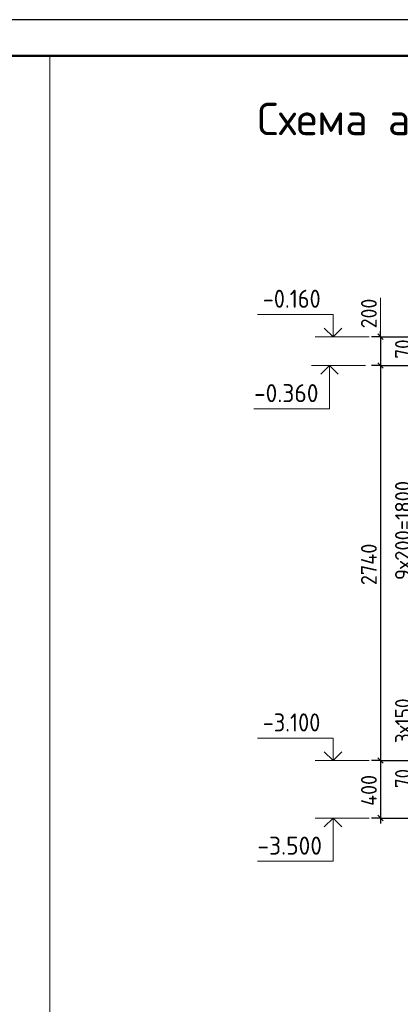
# Model space of a CAD drawing. Header units: millimetres. Extents: x 0 to 42000, y 0 to 29700.
# Tile 10 of 13: x 17880 to 23164, y 16035 to 29700. Entities that reach past the tile are written whole.
import ezdxf

# ---------------------------------------------------------------- set-up
doc = ezdxf.new("R2010")
doc.units = ezdxf.units.MM
for name, color, linetype, lineweight in [('Standard', 7, 'Continuous', 25), ('Высотные отметки', 7, 'Continuous', 25), ('Заголовок чертежа', 7, 'Continuous', 25)]:
    doc.layers.add(name, color=color, linetype=linetype, lineweight=lineweight)
doc.layers.add('Размерная выноска', color=7, linetype='Continuous')
doc.styles.add('ISOCPEUR', font='txt')

msp = doc.modelspace()

# ---------------------------------------------------------------- linework, layer by layer
at = {"layer": 'Standard', "color": 7, "linetype": 'Continuous', "lineweight": -3, "transparency": 33554687}
for p, q in [((22888, 25300), (22763, 25300)), ((22888, 25300), (22888, 25375)), ((22888, 25300), (23013, 25300)), ((22888, 25300), (23675, 25300)), ((22888, 25300), (22888, 24900)), ((22888, 24900), (22763, 24900)), ((22888, 24900), (23013, 24900)), ((22888, 24900), (23675, 24900)), ((22888, 24900), (22888, 19420)), ((22888, 19420), (22763, 19420)), ((22888, 19420), (23013, 19420)), ((22888, 19420), (23675, 19420)), ((22888, 19420), (22888, 18620)), ((22888, 18620), (22763, 18620)), ((22888, 18620), (23013, 18620)), ((22888, 18620), (23675, 18620)), ((22888, 18620), (22888, 18545))]:
    msp.add_line(p, q, dxfattribs=at)
at = {"layer": 'Standard', "color": 7, "linetype": 'Continuous', "lineweight": 25, "transparency": 33554687}
for p, q in [((22850, 25338), (22925, 25263)), ((22850, 24938), (22925, 24863)), ((22850, 19458), (22925, 19382)), ((22850, 18658), (22925, 18582))]:
    msp.add_line(p, q, dxfattribs=at)
msp.add_lwpolyline([(0, 0), (42000, 0), (42000, 29700), (0, 29700), (0, 0)], close=True, dxfattribs=at)
at = {"layer": 'Standard', "color": 7, "linetype": 'Continuous', "lineweight": 50, "transparency": 33554687}
msp.add_lwpolyline([(2000, 29200), (41500, 29200), (41500, 500), (2000, 500), (2000, 29200)], close=True, dxfattribs=at)
at = {"layer": 'Standard', "color": 7, "linetype": 'Continuous', "lineweight": 13, "transparency": 33554687}
msp.add_lwpolyline([(41500, 29200), (18300, 29200), (18300, 6000), (41500, 6000), (41500, 29200)], dxfattribs=at)
at = {"layer": 'Высотные отметки', "color": 7, "linetype": 'Continuous', "lineweight": 35, "transparency": 33554687}
for p, q in [((22230, 25300), (22109, 25421)), ((22230, 25300), (22109, 25421)), ((22230, 25300), (22351, 25421)), ((22230, 25300), (22351, 25421)), ((22182, 24900), (22061, 24779)), ((22182, 24900), (22061, 24779)), ((22182, 24900), (22303, 24779)), ((22182, 24900), (22303, 24779)), ((22230, 19420), (22109, 19541)), ((22230, 19420), (22109, 19541)), ((22230, 19420), (22351, 19541)), ((22230, 19420), (22351, 19541)), ((22230, 18620), (22109, 18499)), ((22230, 18620), (22109, 18499)), ((22230, 18620), (22351, 18499)), ((22230, 18620), (22351, 18499))]:
    msp.add_line(p, q, dxfattribs=at)
at = {"layer": 'Высотные отметки', "color": 7, "linetype": 'Continuous', "lineweight": 13, "transparency": 33554687}
for p, q in [((22730, 25300), (21980, 25300)), ((22730, 25300), (21980, 25300)), ((22682, 24900), (21932, 24900)), ((22682, 24900), (21932, 24900)), ((22730, 19420), (21980, 19420)), ((22730, 19420), (21980, 19420)), ((22730, 18620), (21980, 18620)), ((22730, 18620), (21980, 18620))]:
    msp.add_line(p, q, dxfattribs=at)
for points in [[(22230, 25300), (22230, 25610), (21180, 25610)], [(22230, 25300), (22230, 25610), (21180, 25610)], [(22182, 24900), (22182, 24300), (21132, 24300)], [(22182, 24900), (22182, 24300), (21132, 24300)], [(22230, 19420), (22230, 19730), (21180, 19730)], [(22230, 19420), (22230, 19730), (21180, 19730)], [(22230, 18620), (22230, 18020), (21180, 18020)], [(22230, 18620), (22230, 18020), (21180, 18020)]]:
    msp.add_lwpolyline(points, dxfattribs=at)
at = {"layer": 'Размерная выноска', "color": 7, "linetype": 'Continuous', "lineweight": 13, "transparency": 33554687}
msp.add_line((22888, 25300), (22888, 25840), dxfattribs=at)

# ---------------------------------------------------------------- texts
at = {"layer": 'Standard', "color": 7, "linetype": 'Continuous', "lineweight": 25, "transparency": 33554687, "char_height": 220, "attachment_point": 7, "rotation": 90, "style": 'ISOCPEUR'}
for s, insert, width in [('\\W0.91;200', (22838, 25417), 561.99), ('\\W0.87;70', (23311, 24997), 403.92), ('\\W0.94;9х200=1800', (23311, 21923), 1598.72), ('\\W0.93;2740', (22838, 21852), 740.39), ('\\W0.89;3х150', (23311, 19658), 823.55), ('\\W0.87;70', (23311, 19036), 403.92), ('\\W0.92;400', (22838, 18789), 584.45)]:
    msp.add_mtext(s, dxfattribs=dict(at, insert=insert, width=width))
at = {"layer": 'Высотные отметки', "color": 7, "linetype": 'Continuous', "lineweight": 25, "transparency": 33554687, "char_height": 250, "attachment_point": 7, "style": 'ISOCPEUR'}
for s, insert, width in [('\\W0.90;-0.160', (21255, 25702), 1011.77), ('\\W0.95;-0.360', (21132, 24392), 1067.87), ('\\W0.90;-3.100', (21255, 19822), 1011.77), ('\\W0.95;-3.500', (21180, 18112), 1067.86)]:
    msp.add_mtext(s, dxfattribs=dict(at, insert=insert, width=width))
at = {"layer": 'Заголовок чертежа', "color": 7, "linetype": 'Continuous', "lineweight": 50, "transparency": 33554687, "insert": (21180, 27975), "char_height": 450, "width": 10566.04, "attachment_point": 7, "style": 'ISOCPEUR'}
msp.add_mtext('\\W0.98;Схема армирования стены по оси 12', dxfattribs=at)

doc.saveas('drawing.dxf')
